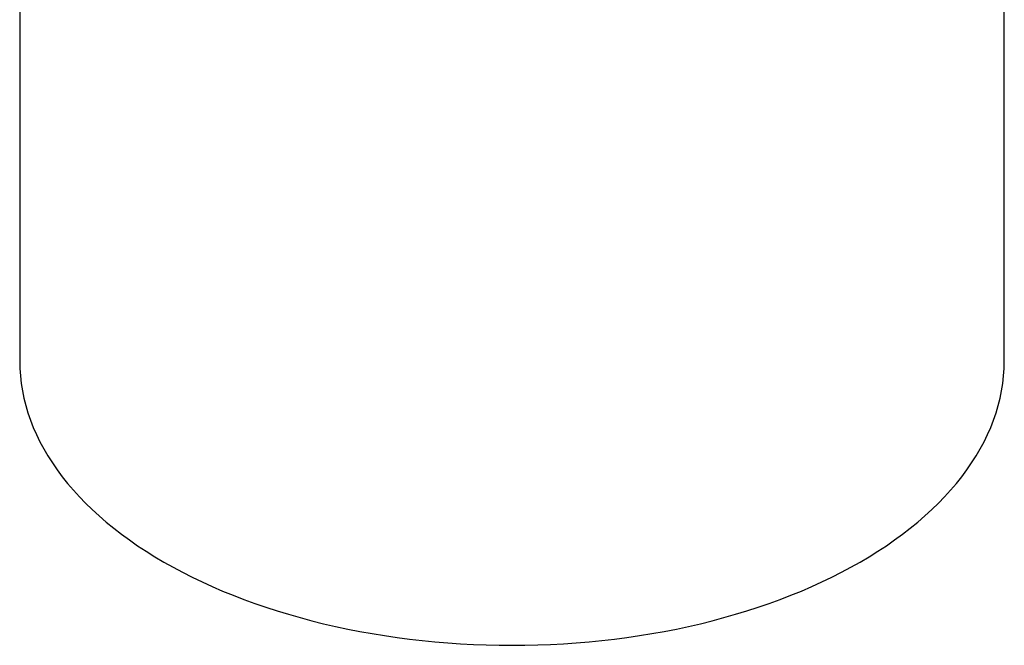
# Model space of a CAD drawing. Header units: millimetres. Extents: x 8 to 817, y 12 to 837.
# Tile 9 of 70: x 649 to 704, y 185 to 220. Entities that reach past the tile are written whole.
import ezdxf

# ---------------------------------------------------------------- set-up
doc = ezdxf.new("R2010")
doc.units = ezdxf.units.MM

msp = doc.modelspace()

# ---------------------------------------------------------------- linework, layer by layer
at = {"color": 7, "linetype": 'Continuous', "lineweight": 30}
for p, q in [((704.409, 200.755), (704.409, 311.726)), ((649.409, 256.73), (649.409, 200.755))]:
    msp.add_line(p, q, dxfattribs=at)
at = {"color": 7, "linetype": 'Continuous', "lineweight": 30, "flags": 128}
for points in [[(649.409, 200.755), (649.419, 200.34), (649.447, 199.924), (649.494, 199.51), (649.56, 199.096), (649.645, 198.683), (649.748, 198.272), (649.87, 197.862), (650.01, 197.455), (650.169, 197.049), (650.346, 196.646), (650.542, 196.246), (650.755, 195.85), (650.987, 195.456), (651.236, 195.066), (651.503, 194.68), (651.787, 194.298), (652.088, 193.921), (652.407, 193.548), (652.742, 193.18), (653.094, 192.818), (653.462, 192.46), (653.846, 192.109), (654.246, 191.763), (654.661, 191.424), (655.092, 191.091), (655.538, 190.765), (655.998, 190.445), (656.473, 190.133), (656.962, 189.827), (657.464, 189.53)], [(657.464, 189.53), (657.98, 189.24), (658.508, 188.958), (659.05, 188.684), (659.603, 188.418), (660.168, 188.16), (660.745, 187.912), (661.333, 187.672), (661.932, 187.441), (662.541, 187.219), (663.159, 187.007), (663.788, 186.804), (664.425, 186.61), (665.07, 186.426), (665.724, 186.252), (666.386, 186.088), (667.054, 185.934), (667.73, 185.79), (668.411, 185.657), (669.099, 185.534), (669.792, 185.421), (670.49, 185.319), (671.192, 185.227), (671.898, 185.146), (672.607, 185.075), (673.32, 185.016), (674.035, 184.967), (674.752, 184.929), (675.47, 184.902), (676.19, 184.885), (676.909, 184.88), (677.629, 184.885), (678.349, 184.902), (679.067, 184.929), (679.784, 184.967), (680.499, 185.016), (681.211, 185.075), (681.921, 185.146), (682.627, 185.227), (683.329, 185.319), (684.027, 185.421), (684.72, 185.534), (685.407, 185.657), (686.089, 185.79), (686.765, 185.934), (687.433, 186.088), (688.095, 186.252), (688.748, 186.426), (689.394, 186.61), (690.031, 186.804), (690.659, 187.007), (691.278, 187.219), (691.887, 187.441), (692.486, 187.672), (693.074, 187.912), (693.65, 188.16), (694.216, 188.418), (694.769, 188.684), (695.311, 188.958), (695.839, 189.24), (696.355, 189.53), (696.857, 189.827), (697.346, 190.133), (697.821, 190.445), (698.281, 190.765), (698.727, 191.091), (699.157, 191.424), (699.573, 191.763), (699.973, 192.109), (700.357, 192.46), (700.725, 192.818), (701.077, 193.18), (701.412, 193.548), (701.731, 193.921), (702.032, 194.298), (702.316, 194.68), (702.583, 195.066), (702.832, 195.456), (703.063, 195.85), (703.277, 196.246), (703.472, 196.646), (703.65, 197.049), (703.808, 197.455), (703.949, 197.862), (704.071, 198.272), (704.174, 198.683), (704.259, 199.096), (704.325, 199.51), (704.372, 199.924), (704.4, 200.34), (704.409, 200.755)]]:
    msp.add_lwpolyline(points, dxfattribs=at)

doc.saveas('drawing.dxf')
